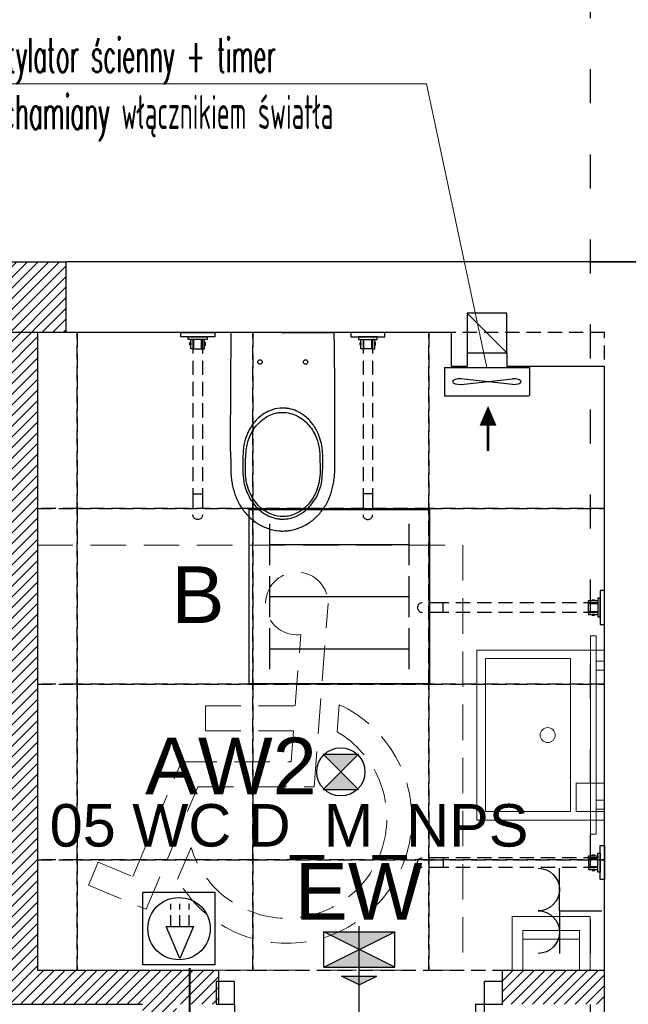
# Model space of a CAD drawing. Header units: millimetres. Extents: x 19325 to 32410, y -4876 to 2807.
# Tile 7 of 72: x 20233 to 20447, y -2418 to -2071. Entities that reach past the tile are written whole.
import ezdxf
from ezdxf import colors
from ezdxf.entities.mleader import LeaderData, LeaderLine
from ezdxf.enums import TextEntityAlignment as Align
from ezdxf.math import Vec2, Vec3

# ---------------------------------------------------------------- set-up
doc = ezdxf.new("R2010")
doc.units = ezdxf.units.MM
for name, pattern in [('ACAD_ISO03W100', [30, 12, -18]), ('DASHED', [0.75, 0.5, -0.25]), ('GESTRICHELT', [0.75, 0.5, -0.25]), ('HIDDEN', [0.375, 0.25, -0.125])]:
    doc.linetypes.add(name, pattern=pattern)
for name, color, linetype, lineweight in [('.WK_WODA_OPIS', 7, 'Continuous', 13), ('2E_INSTA', 40, 'Continuous', 30), ('2E_OPRAWY', 40, 'Continuous', 30), ('2E_OSW-BEZP', 40, 'Continuous', 30), ('2E_OSWIETL', 40, 'Continuous', 30), ('2E_URZADZENIE', 40, 'Continuous', 30), ('A-wentyl', 1, 'Continuous', 30), ('A_meble łazienka i kuchnia', 6, 'Continuous', 20), ('AMATECH_OPRAWY AWARYJNE', 4, 'Continuous', 30), ('Arbeitspunkt(DIN)', 7, 'Continuous', 25)]:
    doc.layers.add(name, color=color, linetype=linetype, lineweight=lineweight)
for name, color, linetype in [('A-wymiary', 55, 'Continuous'), ('A_drzwi', 3, 'Continuous'), ('A_hatch', 8, 'Continuous'), ('A_meble', 6, 'Continuous'), ('A_opis pom', 1, 'Continuous'), ('A_opis stolarki', 3, 'Continuous'), ('A_SC_MUROWANA_DZIAŁOWA', 42, 'Continuous'), ('a_sciany nowe', 2, 'Continuous'), ('A_SUFITY', 2, 'Continuous')]:
    doc.layers.add(name, color=color, linetype=linetype)
doc.layers.add('GEB-BEZUG', color=2, linetype='Continuous', lineweight=25, true_color=0xffff00)
doc.layers.add('GEB-KONTUR-A', color=5, linetype='Continuous', true_color=0x0000ff)
doc.styles.add('dar-styl', font='arial.ttf')
doc.styles.add('Opisowy', font='arial.ttf', dxfattribs={"width": 0.8})
doc.styles.add('PITSIMP8', font='pitsimp8')
doc.styles.get("Standard").update_dxf_attribs({"font": 'arial.ttf'})
doc.styles.add('WYMIARY', font='romans.shx', dxfattribs={"width": 0.7})

# ---------------------------------------------------------------- blocks, each defined once
blk = doc.blocks.new('uchwyt_wc')
at = {"layer": 'A_meble'}
for p, q in [((-6, 0), (6, 0)), ((-6, -1.5), (-6, 0)), ((6, 0), (6, -1.5)), ((6, -1.5), (-6, -1.5)), ((-3.337, -1.5), (3.337, -1.5)), ((-3.337, -2.417), (-3.337, -1.5)), ((3.337, -2.417), (-3.337, -2.417)), ((-2.433, -2.417), (-1.7, -2.417)), ((-2.433, -5.698), (-2.433, -2.417)), ((-1.7, -2.417), (-1.7, -5.698)), ((-1.4, -5.698), (-1.4, -2.417)), ((1.4, -5.698), (1.4, -2.417)), ((2.434, -2.417), (1.7, -2.417)), ((1.7, -2.417), (1.7, -5.698)), ((2.434, -5.698), (2.434, -2.417)), ((3.337, -1.5), (3.337, -2.417)), ((-2.737, -3.52), (-2.433, -3.52)), ((-2.737, -4.4), (-2.737, -3.52)), ((-2.433, -4.4), (-2.737, -4.4)), ((-2.433, -3.52), (-2.433, -4.4)), ((-1.7, -5.698), (-2.433, -5.698)), ((-1.7, -5.698), (1.7, -5.698)), ((1.7, -5.698), (2.434, -5.698)), ((2.737, -3.52), (2.434, -3.52)), ((2.434, -3.52), (2.434, -4.4)), ((2.434, -4.4), (2.737, -4.4)), ((2.737, -4.4), (2.737, -3.52))]:
    blk.add_line(p, q, dxfattribs=at)
at = {"layer": 'A_meble', "linetype": 'HIDDEN', "ltscale": 20}
for p, q in [((-1.7, -2.417), (-1.7, -56.9)), ((1.7, -2.417), (1.7, -56.9)), ((-1.7, -56.9), (1.7, -56.9)), ((-1.7, -56.9), (-1.7, -64.26703)), ((1.7, -56.9), (1.7, -64.267)), ((-1.67417, -64.5622), (-1.7, -64.267)), ((-1.59748, -64.84843), (-1.67417, -64.5622)), ((-1.47225, -65.11699), (-1.59748, -64.84843)), ((-1.30229, -65.35972), (-1.47225, -65.11699)), ((-1.09274, -65.56927), (-1.30229, -65.35972)), ((-0.85001, -65.73924), (-1.09274, -65.56927)), ((-0.58145, -65.86447), (-0.85001, -65.73924)), ((-0.29522, -65.94117), (-0.58145, -65.86447)), ((-0.00003, -65.967), (-0.29522, -65.94117)), ((0.29517, -65.94118), (-0.00003, -65.967)), ((0.58143, -65.86448), (0.29517, -65.94118)), ((0.84999, -65.73925), (0.58143, -65.86448)), ((1.09272, -65.56929), (0.84999, -65.73925)), ((1.30225, -65.35976), (1.09272, -65.56929)), ((1.47222, -65.11703), (1.30225, -65.35976)), ((1.59746, -64.84847), (1.47222, -65.11703)), ((1.67417, -64.56222), (1.59746, -64.84847)), ((1.69999, -64.267), (1.67417, -64.56222))]:
    blk.add_line(p, q, dxfattribs=at)
blk = doc.blocks.new('Einfügepunkt')
at = {"layer": 'GEB-BEZUG'}
for p, q in [((-0.7, -0.7), (0.7, 0.7)), ((-0.7, 0.7), (0.7, -0.7))]:
    blk.add_line(p, q, dxfattribs=at)
blk = doc.blocks.new('A$C38E57718')
at = {"layer": 'Arbeitspunkt(DIN)', "color": 0, "ltscale": 25}
for q in [(175, 530.4), (177.5, 532.9), (180, 530.4), (177.5, 527.9)]:
    blk.add_line((177.5, 530.4), q, dxfattribs=at)
at = {"layer": 'GEB-KONTUR-A', "color": 0, "ltscale": 25}
for q in [(2.5, 530.4), (352.5, 530.4)]:
    blk.add_line((177.5, 530.4), q, dxfattribs=at)
for centre in [(100, 430.4), (255, 430.4)]:
    blk.add_circle(centre, 7.5, dxfattribs=at)
for points, knots in [([(0, 125.5), (0, 139.8), (0, 148.1), (0, 154.8), (0, 157.9), (0, 160.7), (0, 163.6), (0.1, 169.9), (0.1, 176.3), (0.1, 182.6), (0.3, 266.4), (1.1, 446.6), (2.5, 530.4)], [136.635416, 136.635416, 136.635416, 136.635416, 150.143042, 150.143042, 150.143042, 156.42736, 156.42736, 156.42736, 170.243588, 170.243588, 170.243588, 352.757439, 352.757439, 352.757439, 352.757439]), ([(355, 125.5), (355, 145.7), (355, 158.9), (354.9, 172.4), (354.9, 178.4), (354.9, 184.4), (354.9, 191.2), (354.9, 193.5), (354.9, 195.9), (354.9, 198.4), (354.5, 399.5), (353.3, 481), (352.5, 530.4)], [-39.988679, -39.988679, -39.988679, -39.988679, -38.055534, -38.055534, -38.055534, -37.200606, -37.200606, -37.200606, -36.906879, -36.906879, -36.906879, -24.523519, -24.523519, -24.523519, -24.523519]), ([(177.5, 273.9), (174.9, 273.9), (173.3, 273.9), (170.9, 273.7), (170.2, 273.7), (169.4, 273.6), (168.6, 273.6), (156.5, 272.6), (144.6, 269.5), (133.3, 264.8), (124.7, 261.2), (116.5, 256.6), (108.9, 251.3), (95.8, 242), (84.2, 230.4), (74.8, 217.3), (61, 198.3), (51.4, 176.2), (46.2, 153.2), (39.9, 125.9), (39.6, 49.1), (45.2, 21.7), (48.7, 4.4), (54.5, -12.4), (62.7, -27.9), (66.8, -35.6), (71.5, -43), (76.8, -50), (81.2, -55.9), (86.2, -61.6), (91.3, -66.7), (101.4, -76.6), (112.4, -84.6), (124, -90.7), (132.8, -95.2), (141.8, -98.6), (150.8, -100.9), (155.2, -102), (159.7, -102.9), (164.2, -103.4), (165.4, -103.6), (166.7, -103.7), (168, -103.8), (168.8, -103.9), (169.6, -104), (170.4, -104), (171.2, -104.1), (171.8, -104.1), (172.5, -104.2), (173.9, -104.2), (175.2, -104.3), (177.5, -104.3)], [28.004394, 28.004394, 28.004394, 28.004394, 29.30293, 29.30293, 29.30293, 29.708106, 29.708106, 29.708106, 35.957168, 35.957168, 35.957168, 40.748496, 40.748496, 40.748496, 48.999006, 48.999006, 48.999006, 61.003951, 61.003951, 61.003951, 75.223725, 75.223725, 75.223725, 84.195471, 84.195471, 84.195471, 88.66493, 88.66493, 88.66493, 92.450229, 92.450229, 92.450229, 99.872486, 99.872486, 99.872486, 105.491598, 105.491598, 105.491598, 108.301154, 108.301154, 108.301154, 109.096432, 109.096432, 109.096432, 109.613684, 109.613684, 109.613684, 110.098037, 110.098037, 110.098037, 111.11071, 111.11071, 111.11071, 111.11071]), ([(177.5, -104.3), (192.7, -104.3), (207.9, -100.9), (222, -94.9), (233.3, -90.1), (243.9, -83.6), (253.5, -75.8), (260.6, -70.1), (267.1, -63.6), (273, -56.5), (289.5, -37), (301.1, -13.2), (307.6, 11.8), (314.2, 37.4), (315.5, 112.5), (311.6, 138.6), (308.7, 157.8), (303, 176.7), (294.3, 194.1), (288.8, 205.1), (282.1, 215.5), (274.3, 225), (267.5, 233.2), (259.9, 240.7), (251.6, 247.2), (247.3, 250.6), (242.8, 253.6), (238.2, 256.4), (233.8, 259.1), (229.3, 261.5), (224.7, 263.5), (216, 267.4), (207.1, 270.2), (198.3, 271.9), (196.5, 272.3), (194.7, 272.6), (192.9, 272.8), (191.1, 273.1), (189.3, 273.3), (187.7, 273.5), (183.2, 273.9), (179.7, 273.9), (177.5, 273.9)], [27.869313, 27.869313, 27.869313, 27.869313, 41.575299, 41.575299, 41.575299, 52.635245, 52.635245, 52.635245, 60.846531, 60.846531, 60.846531, 83.793908, 83.793908, 83.793908, 107.299488, 107.299488, 107.299488, 124.629767, 124.629767, 124.629767, 135.606929, 135.606929, 135.606929, 145.142378, 145.142378, 145.142378, 150.002975, 150.002975, 150.002975, 154.620799, 154.620799, 154.620799, 163.457755, 163.457755, 163.457755, 165.242625, 165.242625, 165.242625, 167.08043, 167.08043, 167.08043, 172.29471, 172.29471, 172.29471, 172.29471]), ([(177.5, -95.6), (174.7, -95.6), (173.5, -95.5), (171.7, -95.4), (170.8, -95.4), (169.8, -95.3), (168.8, -95.2), (156.7, -94.1), (144.4, -90.8), (132.3, -85.2), (121.3, -80.1), (110.7, -73), (100.9, -64.1), (96.4, -59.9), (92, -55.4), (87.9, -50.4), (81.6, -42.8), (76.1, -34.6), (71.4, -25.9), (61.1, -6.8), (54.6, 14.3), (52, 35.9), (49.2, 59.1), (50.9, 131), (57, 153.5), (61.4, 169.7), (68.1, 185.2), (77.1, 199.3), (83.1, 208.6), (90.1, 217.3), (98.1, 225), (107.9, 234.5), (119.1, 242.5), (131.5, 248.3), (138.8, 251.8), (146.5, 254.5), (154.4, 256.3), (158.3, 257.2), (162.3, 257.9), (166.3, 258.3), (167.7, 258.5), (169.1, 258.6), (170.5, 258.7), (171.4, 258.8), (172.2, 258.8), (172.9, 258.9), (174.4, 258.9), (175.7, 259), (177.5, 259)], [-103.361031, -103.361031, -103.361031, -103.361031, -102.153064, -102.153064, -102.153064, -101.528375, -101.528375, -101.528375, -93.878439, -93.878439, -93.878439, -86.883114, -86.883114, -86.883114, -83.612115, -83.612115, -83.612115, -78.557039, -78.557039, -78.557039, -67.467319, -67.467319, -67.467319, -55.592933, -55.592933, -55.592933, -47.056013, -47.056013, -47.056013, -41.373665, -41.373665, -41.373665, -34.377625, -34.377625, -34.377625, -30.214393, -30.214393, -30.214393, -28.132777, -28.132777, -28.132777, -27.409104, -27.409104, -27.409104, -26.969776, -26.969776, -26.969776, -26.051161, -26.051161, -26.051161, -26.051161]), ([(177.5, 259), (179.7, 259), (180.9, 258.9), (182.2, 258.9), (182.9, 258.8), (183.6, 258.8), (184.4, 258.7), (185.8, 258.6), (187.2, 258.5), (188.5, 258.4), (198, 257.3), (207.5, 254.9), (217, 251.2), (223.4, 248.6), (229.8, 245.4), (235.7, 241.6), (247.7, 234.2), (258.3, 224.7), (267.3, 213.8), (277.8, 201.2), (286, 186.8), (292.1, 171.5), (301.1, 148.6), (305.1, 123.7), (304.2, 50.8), (303.3, 28.7), (298.5, 6.8), (289.7, -13.4), (283.4, -27.9), (274.9, -41.6), (264.5, -53.5), (258.3, -60.5), (251.4, -66.9), (243.9, -72.5), (235.8, -78.5), (226.9, -83.6), (217.5, -87.5), (211, -90.1), (204.3, -92.2), (197.4, -93.6), (194, -94.2), (190.6, -94.8), (187.1, -95.1), (186, -95.2), (184.9, -95.3), (183.8, -95.4), (182.8, -95.4), (181.9, -95.5), (181.1, -95.5), (180, -95.6), (178.9, -95.6), (177.5, -95.6)], [-106.662909, -106.662909, -106.662909, -106.662909, -105.765178, -105.765178, -105.765178, -105.284451, -105.284451, -105.284451, -104.454433, -104.454433, -104.454433, -98.802572, -98.802572, -98.802572, -94.942827, -94.942827, -94.942827, -87.250993, -87.250993, -87.250993, -78.322759, -78.322759, -78.322759, -64.937868, -64.937868, -64.937868, -53.01013, -53.01013, -53.01013, -44.378776, -44.378776, -44.378776, -39.277967, -39.277967, -39.277967, -33.739841, -33.739841, -33.739841, -29.916854, -29.916854, -29.916854, -28.005361, -28.005361, -28.005361, -27.410755, -27.410755, -27.410755, -26.832864, -26.832864, -26.832864, -26.093867, -26.093867, -26.093867, -26.093867]), ([(0, 125.5), (0, 122.5), (0, 120.7), (0.1, 119), (0.1, 117.9), (0.1, 116.9), (0.1, 115.7), (0.1, 114.4), (0.2, 113.1), (0.2, 111.9), (0.5, 55), (1.1, 46.3), (2.1, 37.7), (2.8, 31.1), (3.8, 24.6), (4.9, 18.1), (6.1, 11.6), (7.5, 5.1), (9.2, -1.3), (10.9, -7.7), (12.8, -14), (15, -20.2), (17.2, -26.4), (19.6, -32.6), (22.4, -38.6), (25.2, -44.6), (28.2, -50.5), (31.6, -56.2), (34.9, -61.9), (38.5, -67.4), (42.5, -72.7), (46.4, -78.1), (50.6, -83.2), (55, -88.1), (59.5, -92.9), (64.2, -97.6), (69.2, -101.9), (74.1, -106.3), (79.3, -110.4), (84.8, -114.2), (90.2, -118), (95.8, -121.5), (101.6, -124.6), (107.4, -127.8), (113.4, -130.6), (119.5, -133.1), (125.7, -135.5), (131.9, -137.6), (138.3, -139.4), (144.7, -141.1), (151.2, -142.4), (157.7, -143.3), (161, -143.7), (164.2, -144.1), (167.4, -144.3), (169, -144.4), (170.7, -144.5), (172.3, -144.6), (172.9, -144.6), (173.6, -144.6), (174.2, -144.6), (175, -144.6), (175.8, -144.6), (177.5, -144.6)], [-332.189937, -332.189937, -332.189937, -332.189937, -329.218237, -329.218237, -329.218237, -327.146226, -327.146226, -327.146226, -325.016181, -325.016181, -325.016181, -310.461173, -310.461173, -310.461173, -299.344875, -299.344875, -299.344875, -288.179961, -288.179961, -288.179961, -276.990983, -276.990983, -276.990983, -265.824355, -265.824355, -265.824355, -254.649596, -254.649596, -254.649596, -243.397422, -243.397422, -243.397422, -232.139051, -232.139051, -232.139051, -220.947153, -220.947153, -220.947153, -209.75001, -209.75001, -209.75001, -198.530298, -198.530298, -198.530298, -187.308564, -187.308564, -187.308564, -176.091701, -176.091701, -176.091701, -164.862462, -164.862462, -164.862462, -159.345705, -159.345705, -159.345705, -156.587327, -156.587327, -156.587327, -155.463134, -155.463134, -155.463134, -153.828948, -153.828948, -153.828948, -153.828948]), ([(177.5, -144.6), (181, -144.6), (183.1, -144.6), (185.5, -144.4), (186.4, -144.4), (187.4, -144.3), (188.5, -144.2), (189.7, -144.1), (190.8, -144), (191.9, -143.9), (193.7, -143.7), (195.5, -143.5), (197.3, -143.3), (203.8, -142.4), (210.3, -141.1), (216.7, -139.4), (223.1, -137.6), (229.3, -135.5), (235.5, -133.1), (241.5, -130.6), (247.5, -127.8), (253.4, -124.6), (259.1, -121.5), (264.7, -118), (270.2, -114.2), (275.6, -110.4), (280.8, -106.4), (285.8, -101.9), (288.3, -99.8), (290.7, -97.5), (293.1, -95.2), (295.2, -93.1), (297.3, -91), (299.4, -88.7), (299.6, -88.5), (299.8, -88.3), (300, -88.1), (304.1, -83.6), (308.3, -78.5), (312.5, -72.7), (316.2, -67.7), (319.9, -62.2), (323.4, -56.2), (326.6, -50.8), (329.7, -44.9), (332.6, -38.6), (334.8, -33.9), (336.8, -28.8), (338.7, -23.9), (339.2, -22.7), (339.6, -21.4), (340, -20.2), (342.3, -13.9), (344.2, -7.6), (345.8, -1.3), (347.5, 5.2), (348.9, 11.7), (350.1, 18.1), (351.3, 24.7), (352.2, 31.3), (352.9, 37.7), (353.7, 44.9), (354.2, 52), (354.6, 58.8), (354.7, 60.5), (354.7, 62.2), (354.8, 111.9), (354.9, 116.4), (355, 120.1), (355, 125.5)], [-249.468063, -249.468063, -249.468063, -249.468063, -247.389424, -247.389424, -247.389424, -246.552522, -246.552522, -246.552522, -245.702741, -245.702741, -245.702741, -244.35302, -244.35302, -244.35302, -239.388605, -239.388605, -239.388605, -234.427585, -234.427585, -234.427585, -229.540403, -229.540403, -229.540403, -224.79559, -224.79559, -224.79559, -220.188204, -220.188204, -220.188204, -217.927696, -217.927696, -217.927696, -215.977622, -215.977622, -215.977622, -215.800489, -215.800489, -215.800489, -212.034758, -212.034758, -212.034758, -208.731053, -208.731053, -208.731053, -205.760278, -205.760278, -205.760278, -203.531859, -203.531859, -203.531859, -202.989756, -202.989756, -202.989756, -200.163456, -200.163456, -200.163456, -197.251602, -197.251602, -197.251602, -194.233435, -194.233435, -194.233435, -190.848719, -190.848719, -190.848719, -190.015237, -190.015237, -190.015237, -187.464004, -187.464004, -187.464004, -187.464004])]:
    blk.add_open_spline(points, degree=3, knots=knots, dxfattribs=at)
at = {"color": 0, "ltscale": 25}
blk.add_blockref('Einfügepunkt', (177.5, 530.4), dxfattribs=at)
blk = doc.blocks.new('mw_niepelnosprawni_symbol_001')
at = {"color": 0, "linetype": 'DASHED', "lineweight": 0, "ltscale": 25}
for p, q in [((-75, 75), (-75, -75)), ((75, 75), (-75, 75)), ((75, -75), (75, 75)), ((-22.61, -10.31), (-27.54, 54.43)), ((-15.94, 18.36), (-17.86, 43.48)), ((-30.71, 9.14), (-31.43, 18.7)), ((15.76, 18.36), (-15.94, 18.36)), ((15.76, 18.36), (15.76, 9.54)), ((15.76, 9.54), (-15.27, 9.54)), ((-14.43, -1.49), (-15.27, 9.54)), ((24.24, -1.49), (-14.43, -1.49)), ((41.38, -41.96), (24.24, -1.49)), ((18.4, -10.31), (-22.61, -10.31)), ((36.68, -53.49), (18.4, -10.31)), ((25.58, -42.9), (20.83, -31.68)), ((53.59, -36.86), (41.38, -41.96)), ((57.03, -44.98), (53.59, -36.86)), ((57.03, -44.98), (36.68, -53.49)), ((-75, -75), (75, -75))]:
    blk.add_line(p, q, dxfattribs=at)
for centre, radius, start, end in [((-16.51, 54.43), 11.03, 262.9906, 180), ((-12.92, -21.34), 44.12, 114.819, 330.7514), ((-12.92, -21.34), 35.29, 120.2681, 342.9591)]:
    blk.add_arc(centre, radius, start, end, dxfattribs=at)
blk = doc.blocks.new('*U43')
at = {"color": 0}
for p, q in [((0, -91.5), (-88, -91.5)), ((-88, -94.5), (-88, -91.5)), ((0, -91.5), (0, -94.5)), ((0, -94.5), (-88, -94.5))]:
    blk.add_line(p, q, dxfattribs=at)
for points in [[(8, -6.5), (8, 0), (0, 0), (0, -6.5)], [(8, -101), (8, -94.5), (0, -94.5), (0, -101)]]:
    blk.add_lwpolyline(points, close=True, dxfattribs=at)
at = {"color": 0, "linetype": 'DASHED', "ltscale": 15}
blk.add_arc((0, -94.5), 88, 90, 178.0464, dxfattribs=at)
at = {"layer": 'A_opis stolarki'}
blk.add_line((-56.09, -50.5), (27.54, -50.5), dxfattribs=at)
at = {"layer": 'A_opis stolarki', "ltscale": 0.5, "style": 'dar-styl'}
blk.add_attdef('ODPORNOŚĆ_OGNIOWA', text='', height=15, rotation=90, dxfattribs=at).set_placement((-55.91, -50.5), align=Align.TOP_CENTER)
blk.add_attdef('SYMBOL_DRZWI1', text='', height=14, dxfattribs=at).set_placement((-16.77, -50.5), align=Align.BOTTOM_CENTER)
blk.add_attdef('SYMBOL_DRZWI2', text='', height=14, dxfattribs=at).set_placement((-16.77, -53.5), align=Align.TOP_CENTER)
blk = doc.blocks.new('_None')
blk = doc.blocks.new('2DEL_749')
for p, q in [((-0.5, 1), (-0.5, 0)), ((-0.5, 1), (0.5, 1)), ((0.5, 1), (0.5, 0)), ((0.301, 0.398), (-0.301, 0.602)), ((-0.301, 0.398), (0.301, 0.602)), ((-0.5, 0), (0.495, 0))]:
    blk.add_line(p, q)
for centre, start, end in [((-0.301, 0.5), 90, 270), ((0.301, 0.5), 270, 90)]:
    blk.add_arc(centre, 0.102, start, end)
at = {"linetype": 'ByBlock', "style": 'PITSIMP8', "flags": 9}
for tag, p in [('RAUM/GRUPPE', (-0.263, 0.841)), ('BEZEICHNUNG', (-0.263, 0.861)), ('POS.NR.G-LV', (-0.263, 0.821)), ('VOLUMENSTROM', (-0.263, 0.721)), ('DRUCK/-STUFE', (-0.263, 0.701)), ('KENNUNG', (-0.263, 0.761)), ('LEISTUNG', (-0.263, 0.741)), ('FABRIKAT', (-0.263, 0.801)), ('TYP', (-0.263, 0.781)), ('TEMPERATUR', (-0.263, 0.621)), ('ANSCHLUSS', (-0.263, 0.681)), ('SCHUTZART', (-0.263, 0.581)), ('DREHZAHL', (-0.263, 0.601)), ('GROESSE', (-0.263, 0.661)), ('DN', (-0.263, 0.641)), ('SPANNUNG/FREQUENZ', (-0.263, 0.561)), ('GEWICHT', (-0.263, 0.541)), ('FREI', (-0.263, 0.521)), ('FREI', (-0.263, 0.501)), ('FREI', (-0.263, 0.481))]:
    blk.add_attdef(tag, text='', height=0.01, dxfattribs=at).set_placement(p, align=Align.MIDDLE)
blk = doc.blocks.new('2DES_207')
for p, q in [((-1.589, -1.589), (-1.589, 1.589)), ((-1.589, 1.589), (1.589, 1.589)), ((1.589, -1.589), (1.589, 1.589)), ((-1.589, -1.589), (1.589, -1.589))]:
    blk.add_line(p, q)
at = {"linetype": 'GESTRICHELT'}
for p, q in [((0.09, 0.36), (1.09, 0.36)), ((0.09, -0.04), (1.09, -0.04)), ((0.09, -0.44), (1.09, -0.44))]:
    blk.add_line(p, q, dxfattribs=at)
blk.add_lwpolyline([(-1.31, -0.04), (0.09, 0.56), (0.09, -0.64)], close=True)
at = {"linetype": 'ByBlock', "style": 'PITSIMP8', "flags": 9}
for tag, p in [('RAUM/GRUPPE', (-0.187, 0.077)), ('BEZEICHNUNG', (-0.187, 0.097)), ('POS.NR.G-LV', (-0.187, 0.057)), ('KENNUNG', (-0.187, -0.003)), ('FABRIKAT', (-0.187, 0.037)), ('TYP', (-0.187, 0.017)), ('SPANNUNG/FREQUENZ', (-0.187, -0.203)), ('VOLUMENSTROM', (-0.187, -0.043)), ('DRUCK/-STUFE', (-0.187, -0.063)), ('TEMPERATUR', (-0.187, -0.143)), ('ANSCHLUSS', (-0.187, -0.083)), ('SCHUTZART', (-0.187, -0.183)), ('DREHZAHL', (-0.187, -0.163)), ('LEISTUNG', (-0.187, -0.023)), ('GROESSE', (-0.187, -0.103)), ('GEWICHT', (-0.187, -0.223)), ('FREI', (-0.187, -0.243)), ('FREI', (-0.187, -0.263)), ('FREI', (-0.187, -0.283)), ('DN', (-0.187, -0.123))]:
    blk.add_attdef(tag, text='', height=0.01, dxfattribs=at).set_placement(p, align=Align.MIDDLE)
blk = doc.blocks.new('2DEL_078')
at = {"color": 0}
for p, q in [((-0.3844, 0.1818), (-0.3844, 0.4182)), ((0.3844, 0.1818), (0.3844, 0.4182)), ((-0.3844, -0.1182), (-0.3844, 0.1182)), ((0.3844, -0.1182), (0.3844, 0.1182)), ((-0.3844, -0.4182), (-0.3844, -0.1818)), ((0.3844, -0.4182), (0.3844, -0.1818))]:
    blk.add_line(p, q, dxfattribs=at)
for p, q in [((-0.3844, 0.3), (0.3844, 0.3)), ((-0.3844, 0), (0.3844, 0)), ((-0.3844, -0.3), (0.3844, -0.3))]:
    blk.add_line(p, q)
blk.add_lwpolyline([(-0.5, -0.5), (0.5, -0.5), (0.5, 0.5), (-0.5, 0.5)], close=True)
at = {"linetype": 'ByBlock', "style": 'PITSIMP8', "flags": 9}
for tag, p in [('BEZEICHNUNG', (-0.2341, 0.1593)), ('RAUM/GRUPPE', (-0.2341, 0.1393)), ('POS.NR.G-LV', (-0.2341, 0.1193)), ('KENNUNG', (-0.2341, 0.0593)), ('FABRIKAT', (-0.2341, 0.0993)), ('TYP', (-0.2341, 0.0793)), ('VOLUMENSTROM', (-0.2341, 0.0193)), ('DRUCK/-STUFE', (-0.2341, -0.0007)), ('LEISTUNG', (-0.2341, 0.0393)), ('ANSCHLUSS', (-0.2341, -0.0207)), ('GROESSE', (-0.2341, -0.0407)), ('TEMPERATUR', (-0.2341, -0.0807)), ('DREHZAHL', (-0.2341, -0.1007)), ('DN', (-0.2341, -0.0607)), ('SPANNUNG/FREQUENZ', (-0.2341, -0.1407)), ('SCHUTZART', (-0.2341, -0.1207)), ('GEWICHT', (-0.2341, -0.1607)), ('FREI', (-0.2341, -0.1807)), ('FREI', (-0.2341, -0.2007)), ('FREI', (-0.2341, -0.2207))]:
    blk.add_attdef(tag, text='', height=0.01, dxfattribs=at).set_placement(p, align=Align.MIDDLE)
blk = doc.blocks.new('2DEL_520')
for p, q in [((0.5, -0.5), (-0.5, 0.5)), ((-0.5, -0.5), (0.5, 0.5)), ((-0.5, 0.5), (0.5, 0.5)), ((-0.5, -0.5), (-0.5, 0.5)), ((0.5, -0.5), (0.5, 0.5)), ((-0.498, -0.5), (0.5, -0.5)), ((0, -1), (-0.25, -0.75)), ((-0.25, -0.75), (0.25, -0.75)), ((0, -1), (0.25, -0.75))]:
    blk.add_line(p, q)
for points in [[(-0.5, 0.5), (0, 0), (0.5, 0.5)], [(-0.5, -0.5), (0, 0), (0.5, -0.5)], [(0.25, -0.75), (-0.25, -0.75), (0, -1)]]:
    blk.add_solid(points)
at = {"linetype": 'ByBlock', "style": 'PITSIMP8', "flags": 9}
for tag, p in [('BEZEICHNUNG', (-0.513, 0.207)), ('RAUM/GRUPPE', (-0.513, 0.187)), ('POS.NR.G-LV', (-0.513, 0.167)), ('FABRIKAT', (-0.513, 0.147)), ('VOLUMENSTROM', (-0.513, 0.067)), ('DRUCK/-STUFE', (-0.513, 0.047)), ('ANSCHLUSS', (-0.513, 0.027)), ('KENNUNG', (-0.513, 0.107)), ('LEISTUNG', (-0.513, 0.087)), ('GROESSE', (-0.513, 0.007)), ('TYP', (-0.513, 0.127)), ('SPANNUNG/FREQUENZ', (-0.513, -0.093)), ('TEMPERATUR', (-0.513, -0.033)), ('SCHUTZART', (-0.513, -0.073)), ('DREHZAHL', (-0.513, -0.053)), ('GEWICHT', (-0.513, -0.113)), ('FREI', (-0.513, -0.133)), ('DN', (-0.513, -0.013)), ('FREI', (-0.513, -0.153)), ('FREI', (-0.513, -0.173))]:
    blk.add_attdef(tag, text='', height=0.01, dxfattribs=at).set_placement(p, align=Align.MIDDLE)
blk = doc.blocks.new('2DEL_495')
for p, q in [((0.354, 0.354), (-0.354, -0.354)), ((-0.354, 0.354), (0.354, -0.354))]:
    blk.add_line(p, q)
blk.add_circle((0, 0), 0.5)
at = {"linetype": 'ByBlock', "style": 'PITSIMP8', "flags": 9}
for tag, p in [('RAUM/GRUPPE', (-0.217, 0.424)), ('BEZEICHNUNG', (-0.217, 0.444)), ('POS.NR.G-LV', (-0.217, 0.404)), ('VOLUMENSTROM', (-0.217, 0.304)), ('DRUCK/-STUFE', (-0.217, 0.284)), ('TEMPERATUR', (-0.217, 0.204)), ('ANSCHLUSS', (-0.217, 0.264)), ('KENNUNG', (-0.217, 0.344)), ('LEISTUNG', (-0.217, 0.324)), ('FABRIKAT', (-0.217, 0.384)), ('GROESSE', (-0.217, 0.244)), ('TYP', (-0.217, 0.364)), ('DN', (-0.217, 0.224)), ('SPANNUNG/FREQUENZ', (-0.217, 0.144)), ('SCHUTZART', (-0.217, 0.164)), ('DREHZAHL', (-0.217, 0.184)), ('GEWICHT', (-0.217, 0.124)), ('FREI', (-0.217, 0.104)), ('FREI', (-0.217, 0.084)), ('FREI', (-0.217, 0.064))]:
    blk.add_attdef(tag, text='', height=0.01, dxfattribs=at).set_placement(p, align=Align.MIDDLE)
blk = doc.blocks.new('2DEL_066')
for p, q in [((0.25, 0.25), (-0.25, -0.25)), ((-0.25, 0.25), (0.25, 0.25)), ((0.25, -0.25), (-0.25, 0.25)), ((0.25, -0.25), (-0.25, 0.25)), ((-0.25, -0.25), (0.25, 0.25)), ((-0.25, -0.25), (0.25, -0.25))]:
    blk.add_line(p, q)
for points in [[(0.25, 0.25), (0, 0), (-0.25, 0.25)], [(-0.25, -0.25), (0, 0), (0.25, -0.25)]]:
    blk.add_solid(points)
at = {"linetype": 'ByBlock', "style": 'PITSIMP8', "flags": 9}
for tag, p in [('RAUM/GRUPPE', (-0.262, 0.141)), ('BEZEICHNUNG', (-0.262, 0.161)), ('VOLUMENSTROM', (-0.262, 0.021)), ('DRUCK/-STUFE', (-0.262, 0.001)), ('POS.NR.G-LV', (-0.262, 0.121)), ('KENNUNG', (-0.262, 0.061)), ('LEISTUNG', (-0.262, 0.041)), ('FABRIKAT', (-0.262, 0.101)), ('TYP', (-0.262, 0.081)), ('SPANNUNG/FREQUENZ', (-0.262, -0.139)), ('TEMPERATUR', (-0.262, -0.079)), ('ANSCHLUSS', (-0.262, -0.019)), ('SCHUTZART', (-0.262, -0.119)), ('DREHZAHL', (-0.262, -0.099)), ('GROESSE', (-0.262, -0.039)), ('DN', (-0.262, -0.059)), ('GEWICHT', (-0.262, -0.159)), ('FREI', (-0.262, -0.179)), ('FREI', (-0.262, -0.199)), ('FREI', (-0.262, -0.219))]:
    blk.add_attdef(tag, text='', height=0.01, dxfattribs=at).set_placement(p, align=Align.MIDDLE)
blk = doc.blocks.new('AW1')
at = {"layer": '2E_OSW-BEZP', "xscale": 25, "yscale": 25, "zscale": 25}
blk.add_blockref('2DEL_066', (59966.63, -882.37), dxfattribs=at)
at = {"layer": '2E_OSWIETL', "xscale": 17, "yscale": 17, "zscale": 17}
blk.add_blockref('2DEL_495', (59966.63, -882.37), dxfattribs=at)
blk = doc.blocks.new('2DEL_019')
for q in [(-2, 0), (0, -2), (2, 0)]:
    blk.add_line((0, 0), q)
for centre in [(-1, 1), (1, 1)]:
    blk.add_arc(centre, 1, 180, 0)
at = {"linetype": 'ByBlock', "style": 'PITSIMP8', "flags": 9}
for tag, p in [('RAUM/GRUPPE', (-0.164, 0.475)), ('BEZEICHNUNG', (-0.164, 0.495)), ('SPANNUNG/FREQUENZ', (-0.164, 0.195)), ('VOLUMENSTROM', (-0.164, 0.355)), ('DRUCK/-STUFE', (-0.164, 0.335)), ('TEMPERATUR', (-0.164, 0.255)), ('POS.NR.G-LV', (-0.164, 0.455)), ('ANSCHLUSS', (-0.164, 0.315)), ('SCHUTZART', (-0.164, 0.215)), ('DREHZAHL', (-0.164, 0.235)), ('KENNUNG', (-0.164, 0.395)), ('LEISTUNG', (-0.164, 0.375)), ('FABRIKAT', (-0.164, 0.435)), ('GROESSE', (-0.164, 0.295)), ('GEWICHT', (-0.164, 0.175)), ('FREI', (-0.164, 0.155)), ('FREI', (-0.164, 0.135)), ('FREI', (-0.164, 0.115)), ('TYP', (-0.164, 0.415)), ('DN', (-0.164, 0.275))]:
    blk.add_attdef(tag, text='', height=0.01, dxfattribs=at).set_placement(p, align=Align.MIDDLE)

msp = doc.modelspace()

# ---------------------------------------------------------------- hatches: boundary and pattern name
at = {"layer": 'A_hatch'}
h = msp.add_hatch(dxfattribs=at)
h.set_pattern_fill('COMMON_BRICK', color=256)
h.set_pattern_definition([(45, (126731.333, 2800.716), (-1.88090404, 1.88090404), [])])
h.paths.add_polyline_path([(19993.98, -2929.48), (19993.98, -2917.48), (20083.98, -2917.48), (20083.98, -2842.48), (20275.98, -2842.48), (20275.98, -2854.48), (20095.98, -2854.48), (20095.98, -2929.48)])
h.paths.add_polyline_path([(20226.98, -2181.47), (20226.98, -2418.47), (20275.98, -2418.47), (20275.98, -2481.47), (20287.98, -2481.47), (20287.98, -2418.47), (20302.98, -2418.47), (20302.98, -2406.47), (20238.98, -2406.47), (20238.98, -2284.47), (20238.98, -2284.47), (20238.98, -2181.47)])
h.paths.add_polyline_path([(20158.98, -2156.47), (20158.98, -2181.47), (20248.98, -2181.47), (20248.98, -2156.47)])
h.paths.add_polyline_path([(20402.98, -2418.47), (20402.98, -2406.47), (20438.98, -2406.47), (20438.98, -2418.47)])

# ---------------------------------------------------------------- linework, layer by layer
at = {"layer": '2E_INSTA'}
msp.add_circle((20288.92, -2391.78), 10.99, dxfattribs=at)
at = {"layer": 'A-wentyl'}
msp.add_lwpolyline([(20397.9, -2214.3, 6, 0, 0), (20397.9, -2207.3, 0, 0, 0)], format="xyseb", dxfattribs=at)
at = {"layer": 'A-wentyl', "const_width": 1}
msp.add_lwpolyline([(20397.9, -2223.21), (20397.9, -2214.3)], dxfattribs=at)
at = {"layer": 'A_meble łazienka i kuchnia'}
msp.add_line((20410.18, -2395.5), (20430.18, -2395.5), dxfattribs=at)
for points in [[(20435.98, -2288.47), (20433.98, -2288.47), (20433.98, -2358.47), (20435.98, -2358.47)], [(20393.98, -2293.47), (20393.98, -2353.47), (20438.98, -2353.47), (20438.98, -2293.47)], [(20396.98, -2296.47), (20396.98, -2350.47), (20426.98, -2350.47), (20426.98, -2296.47)], [(20435.98, -2297.38), (20438.98, -2297.38), (20438.98, -2300.55), (20435.98, -2300.55)], [(20428.98, -2350.47), (20438.98, -2350.47), (20438.98, -2340.47), (20428.98, -2340.47)], [(20435.98, -2349.56), (20438.98, -2349.56), (20438.98, -2346.39), (20435.98, -2346.39)], [(20433.95, -2387.47), (20406.4, -2387.47), (20406.4, -2406.47), (20433.95, -2406.47)], [(20430.18, -2392.47), (20410.18, -2392.47), (20410.18, -2406.47), (20430.18, -2406.47)]]:
    msp.add_lwpolyline(points, close=True, dxfattribs=at)
msp.add_circle((20418.93, -2323.47), 2.65, dxfattribs=at)
at = {"layer": 'A_SC_MUROWANA_DZIAŁOWA', "linetype": 'ACAD_ISO03W100'}
msp.add_line((20433.98, -2670.56), (20433.98, -2043.14), dxfattribs=at)
at = {"layer": 'A_SC_MUROWANA_DZIAŁOWA'}
for p, q in [((20918.98, -2156.47), (20248.98, -2156.47)), ((20390.48, -2174.55), (20390.48, -2188.55)), ((20404.48, -2174.55), (20390.48, -2174.55)), ((20390.48, -2174.55), (20404.48, -2188.55)), ((20404.48, -2188.55), (20404.48, -2174.55)), ((20275.98, -2181.47), (20248.98, -2181.47)), ((20384.98, -2181.47), (20275.98, -2181.47)), ((20390.48, -2188.55), (20404.48, -2188.55)), ((20390.48, -2193.47), (20384.98, -2193.47)), ((20438.98, -2193.47), (20404.48, -2193.47))]:
    msp.add_line(p, q, dxfattribs=at)
at = {"layer": 'A_SC_MUROWANA_DZIAŁOWA', "color": 2, "lineweight": 40}
msp.add_line((20292.57, -2405.73), (20292.57, -3006.59), dxfattribs=at)
at = {"layer": 'A_SC_MUROWANA_DZIAŁOWA'}
for points in [[(20248.98, -2156.47), (20248.98, -2181.47)], [(20433.98, -2156.47), (20918.98, -2156.47)], [(20384.98, -2193.47), (20384.98, -2181.47)], [(20390.48, -2188.55), (20390.48, -2193.47)], [(20404.48, -2188.55), (20404.48, -2193.47)], [(20438.98, -2451.47), (20438.98, -2193.47)]]:
    msp.add_lwpolyline(points, dxfattribs=at)
at = {"layer": 'a_sciany nowe'}
for p, q in [((20302.98, -2418.47), (20302.98, -2406.47)), ((20402.98, -2418.47), (20402.98, -2406.47)), ((20438.98, -2418.47), (20438.98, -2406.47))]:
    msp.add_line(p, q, dxfattribs=at)
msp.add_lwpolyline([(20158.98, -2156.47), (20248.98, -2156.47), (20248.98, -2181.47), (20158.98, -2181.47)], close=True, dxfattribs=at)
for points in [[(20238.98, -2181.47), (20226.98, -2181.47), (20226.98, -2418.47), (20275.98, -2418.47)], [(20238.98, -2181.47), (20238.98, -2181.47), (20238.98, -2406.47), (20302.98, -2406.47)], [(20402.98, -2406.47), (20438.98, -2406.47)]]:
    msp.add_lwpolyline(points, dxfattribs=at)
at = {"layer": 'A_SUFITY', "color": 3, "linetype": 'HIDDEN', "ltscale": 20}
for points in [[(20238.98, -2305.47), (20252.98, -2305.47), (20252.98, -2243.47), (20238.98, -2243.47)], [(20252.98, -2305.47), (20314.98, -2305.47), (20314.98, -2243.47), (20252.98, -2243.47)], [(20314.98, -2305.47), (20376.98, -2305.47), (20376.98, -2243.47), (20314.98, -2243.47)], [(20376.98, -2305.47), (20438.98, -2305.47), (20438.98, -2243.47), (20376.98, -2243.47)], [(20238.98, -2367.47), (20252.98, -2367.47), (20252.98, -2305.47), (20238.98, -2305.47)], [(20252.98, -2367.47), (20314.98, -2367.47), (20314.98, -2305.47), (20252.98, -2305.47)], [(20314.98, -2367.47), (20376.98, -2367.47), (20376.98, -2305.47), (20314.98, -2305.47)], [(20376.98, -2367.47), (20438.98, -2367.47), (20438.98, -2305.47), (20376.98, -2305.47)], [(20238.98, -2406.47), (20252.98, -2406.47), (20252.98, -2367.47), (20238.98, -2367.47)], [(20252.98, -2406.47), (20314.98, -2406.47), (20314.98, -2367.47), (20252.98, -2367.47)], [(20314.98, -2406.47), (20376.98, -2406.47), (20376.98, -2367.47), (20314.98, -2367.47)], [(20376.98, -2406.47), (20438.98, -2406.47), (20438.98, -2367.47), (20376.98, -2367.47)]]:
    msp.add_lwpolyline(points, close=True, dxfattribs=at)

# ---------------------------------------------------------------- block references
at = {"layer": '2E_INSTA', "rotation": 90}
for name, p, xscale, yscale, zscale in [('2DEL_019', (20423.08, -2385.49), -7.5, 7.5, 7.5), ('2DES_207', (20288.92, -2391.78), 8, 8, 8)]:
    msp.add_blockref(name, p, dxfattribs=dict(at, xscale=xscale, yscale=yscale, zscale=zscale))
at = {"layer": '2E_OPRAWY', "xscale": 63.9, "yscale": 61.3, "zscale": 63.9}
msp.add_blockref('2DEL_078', (20345.46, -2274.62), dxfattribs=at)
at = {"layer": '2E_OSW-BEZP', "xscale": 25, "yscale": 12.5, "zscale": 25}
msp.add_blockref('2DEL_520', (20352.48, -2399.15), dxfattribs=at)
at = {"layer": 'A-wymiary', "lineweight": -3}
msp.add_blockref('AW1', (-39620.66, -1454.1), dxfattribs=at)
at = {"layer": 'A_drzwi', "rotation": 90.00000000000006}
msp.add_blockref('*U43', (20301.98, -2418.47), dxfattribs=at)
at = {"layer": 'A_hatch', "ltscale": 12, "xscale": -1}
msp.add_blockref('mw_niepelnosprawni_symbol_001', (20313.98, -2331.47), dxfattribs=at)
at = {"layer": 'A_meble łazienka i kuchnia'}
msp.add_blockref('uchwyt_wc', (20295.5, -2181.47), dxfattribs=at)
at = {"layer": 'A_meble łazienka i kuchnia', "xscale": 0.1036988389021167, "yscale": 0.1036988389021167, "zscale": 0.1036988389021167}
msp.add_blockref('A$C38E57718', (20307.1, -2236.47), dxfattribs=at)
at = {"layer": 'A_meble łazienka i kuchnia', "xscale": -1}
for p, rotation in [((20355.5, -2181.47), 359.9999999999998), ((20438.98, -2278.47), 269.9999999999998)]:
    msp.add_blockref('uchwyt_wc', p, dxfattribs=dict(at, rotation=rotation))
at = {"layer": 'A_meble łazienka i kuchnia', "rotation": 270.0000000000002}
msp.add_blockref('uchwyt_wc', (20438.98, -2368.47), dxfattribs=at)

# ---------------------------------------------------------------- texts
at = {"layer": 'A_opis pom'}
msp.add_text('05 WC D_M_NPS', height=15, dxfattribs=at).set_placement((20243.3, -2362.82))
at = {"layer": 'AMATECH_OPRAWY AWARYJNE', "linetype": 'ByBlock', "style": 'Opisowy'}
for s, p in [('B', (20286.3, -2283.93, 0)), ('AW2 ', (20276.94, -2344.38, 0)), ('EW ', (20329.8, -2388.61, 0))]:
    msp.add_text(s, height=20, dxfattribs=at).set_placement(p)

# ---------------------------------------------------------------- next in the draw order: leaders
at = {"layer": '.WK_WODA_OPIS'}
ml = msp.add_multileader_mtext('Standard', dxfattribs=at)
ml.set_content('\\W0.5;Wentylator ścienny + timer\\PUruchamiany włącznikiem światła', color=256, style='WYMIARY')
ml.set_leader_properties(linetype='ByLayer', lineweight=-1)
ml.set_arrow_properties(name='NONE')
ml.build(insert=Vec2(0, 0))
ml.multileader.update_dxf_attribs({"text_left_attachment_type": 6, "text_right_attachment_type": 6, "text_top_attachment_type": 0, "text_bottom_attachment_type": 0, "dogleg_length": 86.36})
ctx = ml.context
ctx.base_point, ctx.char_height, ctx.landing_gap_size, ctx.plane_origin = Vec3(20213.88, -2093.69, 66.6), 12, 1, Vec3(-5196601.34, -703180.4, 66.6)
ctx.left_attachment, ctx.right_attachment = 6, 6
notes = []
notes.append((ctx, [(0, (1, 1, 0), (20376.23, -2093.69, 66.6), (-1, 0), 8.64, [(0, [(20397.48, -2193.76, 66.6)], 256, [])])]))
ctx.mtext.insert, ctx.mtext.line_spacing_style = Vec3(20212.53, -2077.62, 66.6), 2
ctx.mtext.has_bg_fill, ctx.mtext.bg_color, ctx.mtext.bg_scale_factor, ctx.mtext.bg_transparency, ctx.mtext.use_window_bg_color = 1, -1027028792, 1.5, 0, 1
for ctx, leaders in notes:
    for number, flags, end, landing, length, lines in leaders:
        leader = LeaderData()
        leader.index, (leader.has_last_leader_line, leader.has_dogleg_vector, leader.attachment_direction) = number, flags
        leader.last_leader_point, leader.dogleg_vector, leader.dogleg_length = Vec3(end), Vec3(landing), length
        for number, points, colour, breaks in lines:
            line = LeaderLine()
            line.index, line.vertices, line.color, line.breaks = number, Vec3.list(points), colors.encode_raw_color(colour), breaks
            leader.lines.append(line)
        ctx.leaders.append(leader)

# ---------------------------------------------------------------- next in the draw order: linework, layer by layer
at = {"layer": 'A_SUFITY', "color": 3, "linetype": 'HIDDEN', "ltscale": 20}
for points in [[(20238.98, -2243.47), (20252.98, -2243.47), (20252.98, -2181.47), (20238.98, -2181.47)], [(20252.98, -2243.47), (20314.98, -2243.47), (20314.98, -2181.47), (20252.98, -2181.47)], [(20314.98, -2243.47), (20376.98, -2243.47), (20376.98, -2181.47), (20314.98, -2181.47)], [(20376.98, -2243.47), (20438.98, -2243.47), (20438.98, -2181.47), (20376.98, -2181.47)]]:
    msp.add_lwpolyline(points, close=True, dxfattribs=at)

# ---------------------------------------------------------------- next in the draw order: block references
at = {"layer": '2E_URZADZENIE', "xscale": 30, "yscale": 10, "zscale": 30}
msp.add_blockref('2DEL_749', (20397.48, -2203.76), dxfattribs=at)

doc.saveas('drawing.dxf')
